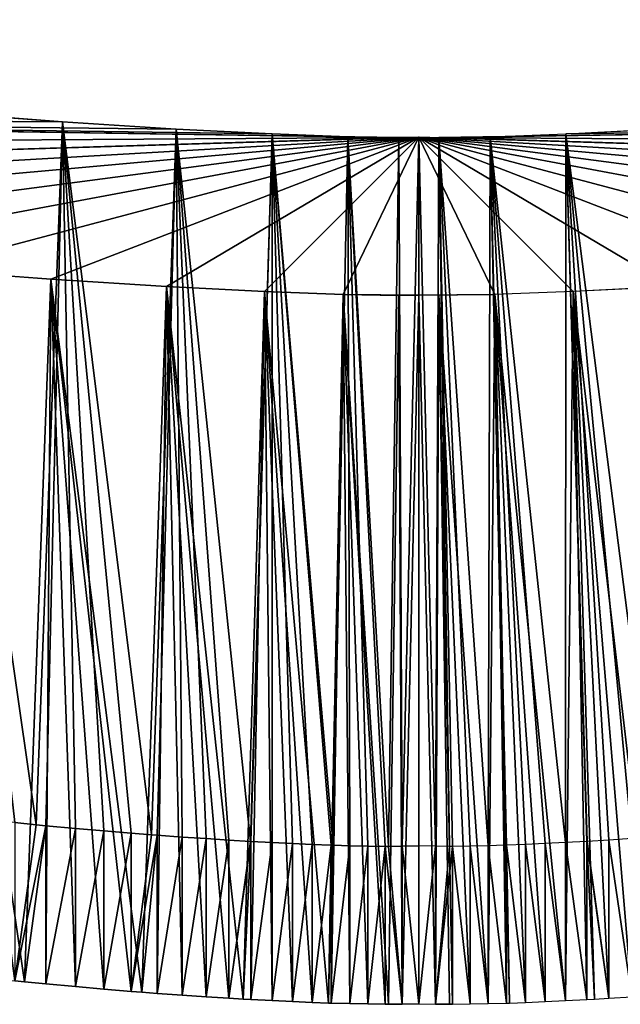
# Model space of a CAD drawing. Header units: metres. Extents: x -0.05 to 0.407, y -0.03 to 0.48.
# Tile 6 of 56: x 0.137 to 0.187, y -0.017 to 0.065. Entities that reach past the tile are written whole.
import ezdxf

# ---------------------------------------------------------------- set-up
doc = ezdxf.new("R2010")
doc.units = ezdxf.units.M
doc.layers.get('0').update_dxf_attribs({"true_color": 0xff5454})
doc.layers.add('encosto', color=7, linetype='Continuous', true_color=0x9900ff)

# ---------------------------------------------------------------- blocks, each defined once
blk = doc.blocks.new('Group_12')
for p, q in [((-0.015949, 0.240036, 0.003244), (-0.017875, 0.239921, 0.003345)), ((-0.017875, 0.239921, 0.017083), (-0.015949, 0.240036, 0.016982)), ((-0.015949, 0.240036, 0.016982), (-0.014127, 0.240129, 0.016887)), ((-0.014752, 0.240097, 0.003182), (-0.015949, 0.240036, 0.003244)), ((-0.015949, 0.240036, 0.016982), (-0.015949, 0.240036, 0.003244)), ((-0.014099, 0.240131, 0.003157), (-0.014752, 0.240097, 0.003182)), ((-0.014752, 0.240097, 0.003182), (-0.012952, 0, 0.00034)), ((-0.014127, 0.240129, 0.016887), (-0.014099, 0.240131, 0.016886)), ((-0.012327, 0, 0.014045), (-0.014127, 0.240129, 0.016887)), ((-0.01232, 0.240209, 0.003089), (-0.014099, 0.240131, 0.003157)), ((-0.014099, 0.240131, 0.016886), (-0.01232, 0.240209, 0.016818)), ((-0.014099, 0.240131, 0.016886), (-0.014099, 0.240131, 0.003157)), ((-0.010606, 0.240271, 0.003023), (-0.01232, 0.240209, 0.003089)), ((-0.01232, 0.240209, 0.016818), (-0.010606, 0.240271, 0.016752)), ((-0.01232, 0.240209, 0.016818), (-0.01232, 0.240209, 0.003089)), ((-0.008953, 0.240319, 0.00296), (-0.010606, 0.240271, 0.003023)), ((-0.010606, 0.240271, 0.016752), (-0.008953, 0.240319, 0.016689)), ((-0.010606, 0.240271, 0.016752), (-0.010606, 0.240271, 0.003023)), ((-0.008953, 0.240319, 0.016689), (-0.007354, 0.240355, 0.016627)), ((-0.007596, 0.24035, 0.002908), (-0.008953, 0.240319, 0.00296)), ((-0.008953, 0.240319, 0.016689), (-0.008953, 0.240319, 0.00296)), ((-0.007354, 0.240355, 0.002903), (-0.007596, 0.24035, 0.002908)), ((-0.007596, 0.24035, 0.002908), (-0.006364, 0, 0.000085)), ((-0.005805, 0.240381, 0.002876), (-0.007354, 0.240355, 0.002903)), ((-0.007354, 0.240355, 0.016627), (-0.007208, 0.240358, 0.016622)), ((-0.007354, 0.240355, 0.016627), (-0.007354, 0.240355, 0.002903)), ((-0.007208, 0.240358, 0.016622), (-0.005805, 0.240381, 0.016597)), ((-0.005976, 0, 0.013799), (-0.007208, 0.240358, 0.016622)), ((-0.0043, 0.240398, 0.002848), (-0.005805, 0.240381, 0.002876)), ((-0.005805, 0.240381, 0.016597), (-0.0043, 0.240398, 0.01657)), ((-0.005805, 0.240381, 0.016597), (-0.005805, 0.240381, 0.002876)), ((-0.002835, 0.240407, 0.002822), (-0.0043, 0.240398, 0.002848)), ((-0.0043, 0.240398, 0.01657), (-0.002835, 0.240407, 0.016543)), ((-0.0043, 0.240398, 0.01657), (-0.0043, 0.240398, 0.002848)), ((-0.002835, 0.240407, 0.016543), (-0.002566, 0.240408, 0.016538)), ((-0.002566, 0.240408, 0.002817), (-0.002835, 0.240407, 0.002822)), ((-0.002835, 0.240407, 0.016543), (-0.002835, 0.240407, 0.002822)), ((-0.002566, 0.240408, 0.016538), (-0.001403, 0.240412, 0.016559)), ((-0.001403, 0.240412, 0.002838), (-0.002566, 0.240408, 0.002817)), ((-0.002566, 0.240408, 0.002817), (-0.001675, 0)), ((-0.001675, 0, 0.013721), (-0.002566, 0.240408, 0.016538)), ((-0.001403, 0.240412, 0.016559), (0, 0.240413, 0.016584)), ((0, 0.240413, 0.002863), (-0.001403, 0.240412, 0.002838)), ((-0.001403, 0.240412, 0.016559), (-0.001403, 0.240412, 0.002838)), ((0, 0.240413, 0.002863), (0.001403, 0.240412, 0.002838)), ((0.001403, 0.240412, 0.016559), (0, 0.240413, 0.016584)), ((0, 0.240413, 0.002863), (0, 0, 0.00003)), ((0, 0.240413, 0.016584), (0, 0.240413, 0.002863)), ((0, 0, 0.013751), (0, 0.240413, 0.016584)), ((0.001403, 0.240412, 0.016559), (0.001403, 0.240412, 0.002838)), ((0.002566, 0.240408, 0.016538), (0.001403, 0.240412, 0.016559)), ((0.001403, 0.240412, 0.002838), (0.002566, 0.240408, 0.002817)), ((0.002566, 0.240408, 0.002817), (0.001675, 0)), ((0.001675, 0, 0.013721), (0.002566, 0.240408, 0.016538)), ((0.002566, 0.240408, 0.002817), (0.002835, 0.240407, 0.002822)), ((0.002835, 0.240407, 0.016543), (0.002566, 0.240408, 0.016538)), ((0.002835, 0.240407, 0.002822), (0.0043, 0.240398, 0.002848)), ((0.002835, 0.240407, 0.016543), (0.002835, 0.240407, 0.002822)), ((0.0043, 0.240398, 0.01657), (0.002835, 0.240407, 0.016543)), ((0.0043, 0.240398, 0.002848), (0.005805, 0.240381, 0.002876)), ((0.0043, 0.240398, 0.01657), (0.0043, 0.240398, 0.002848)), ((0.005805, 0.240381, 0.016597), (0.0043, 0.240398, 0.01657)), ((0.005805, 0.240381, 0.002876), (0.007354, 0.240355, 0.002903)), ((0.005805, 0.240381, 0.016597), (0.005805, 0.240381, 0.002876)), ((0.007208, 0.240358, 0.016622), (0.005805, 0.240381, 0.016597)), ((0.005976, 0, 0.013799), (0.007208, 0.240358, 0.016622)), ((0.007596, 0.24035, 0.002908), (0.006364, 0, 0.000085)), ((0.007354, 0.240355, 0.016627), (0.007208, 0.240358, 0.016622)), ((0.007354, 0.240355, 0.002903), (0.007596, 0.24035, 0.002908)), ((0.007354, 0.240355, 0.016627), (0.007354, 0.240355, 0.002903)), ((0.008953, 0.240319, 0.016689), (0.007354, 0.240355, 0.016627)), ((0.007596, 0.24035, 0.002908), (0.008953, 0.240319, 0.00296)), ((0.008953, 0.240319, 0.00296), (0.010606, 0.240271, 0.003023)), ((0.008953, 0.240319, 0.016689), (0.008953, 0.240319, 0.00296)), ((0.010606, 0.240271, 0.016752), (0.008953, 0.240319, 0.016689)), ((0.010606, 0.240271, 0.003023), (0.01232, 0.240209, 0.003089)), ((0.010606, 0.240271, 0.016752), (0.010606, 0.240271, 0.003023)), ((0.01232, 0.240209, 0.016818), (0.010606, 0.240271, 0.016752)), ((0.01232, 0.240209, 0.003089), (0.014099, 0.240131, 0.003157)), ((0.01232, 0.240209, 0.016818), (0.01232, 0.240209, 0.003089)), ((0.014099, 0.240131, 0.016886), (0.01232, 0.240209, 0.016818)), ((0.012327, 0, 0.014045), (0.014127, 0.240129, 0.016887)), ((0.014752, 0.240097, 0.003182), (0.012952, 0, 0.00034)), ((0.014099, 0.240131, 0.003157), (0.014752, 0.240097, 0.003182)), ((0.014099, 0.240131, 0.016886), (0.014099, 0.240131, 0.003157)), ((0.014127, 0.240129, 0.016887), (0.014099, 0.240131, 0.016886)), ((0.015949, 0.240036, 0.016982), (0.014127, 0.240129, 0.016887)), ((0.014752, 0.240097, 0.003182), (0.015949, 0.240036, 0.003244)), ((0.017875, 0.239921, 0.017083), (0.015949, 0.240036, 0.016982)), ((0.015949, 0.240036, 0.003244), (0.017875, 0.239921, 0.003345)), ((0.015949, 0.240036, 0.016982), (0.015949, 0.240036, 0.003244)), ((0.017875, 0.239921, 0.003345), (0.019882, 0.239786, 0.003449)), ((0.017875, 0.239921, 0.017083), (0.017875, 0.239921, 0.003345)), ((0.019882, 0.239786, 0.017187), (0.017875, 0.239921, 0.017083)), ((0.021975, 0.239627, 0.017296), (0.019882, 0.239786, 0.017187)), ((0.019882, 0.239786, 0.003449), (0.021975, 0.239627, 0.003558)), ((0.019882, 0.239786, 0.017187), (0.019882, 0.239786, 0.003449)), ((0.020378, 0, 0.01447), (0.022451, 0.239588, 0.017321)), ((0.023256, 0.23952, 0.003624), (0.021183, 0, 0.000775)), ((0.022451, 0.239588, 0.017321), (0.021975, 0.239627, 0.017296)), ((0.021975, 0.239627, 0.003558), (0.023256, 0.23952, 0.003624)), ((0.021975, 0.239627, 0.017296), (0.021975, 0.239627, 0.003558)), ((0.02416, 0.239445, 0.01743), (0.022451, 0.239588, 0.017321)), ((0.023256, 0.23952, 0.003624), (0.02416, 0.239445, 0.003683)), ((0.02416, 0.239445, 0.01743), (0.02416, 0.239445, 0.003683)), ((0.02416, 0.239445, 0.003683), (0.026442, 0.239236, 0.003829)), ((0.026442, 0.239236, 0.017577), (0.02416, 0.239445, 0.01743)), ((0.026442, 0.239236, 0.003829), (0.028826, 0.238999, 0.003982)), ((0.026442, 0.239236, 0.017577), (0.026442, 0.239236, 0.003829)), ((0.028826, 0.238999, 0.01773), (0.026442, 0.239236, 0.017577)), ((0.028826, 0.238999, 0.003982), (0.031317, 0.238733, 0.004141)), ((0.028826, 0.238999, 0.01773), (0.028826, 0.238999, 0.003982)), ((0.031317, 0.238733, 0.017889), (0.028826, 0.238999, 0.01773)), ((0.029925, 0, 0.015093), (0.032146, 0.238638, 0.017942)), ((0.033118, 0.238527, 0.004256), (0.030897, 0, 0.001408)), ((0.031317, 0.238733, 0.004141), (0.033118, 0.238527, 0.004256)), ((0.031317, 0.238733, 0.017889), (0.031317, 0.238733, 0.004141)), ((0.032146, 0.238638, 0.017942), (0.031317, 0.238733, 0.017889)), ((0.033922, 0.238435, 0.018077), (0.032146, 0.238638, 0.017942)), ((0.033118, 0.238527, 0.004256), (0.033922, 0.238435, 0.004317)), ((-0.021183, 0, 0.000775), (-0.012952, 0, 0.00034)), ((-0.012327, 0, 0.014045), (-0.020378, 0, 0.01447)), ((-0.012952, 0, 0.00034), (-0.006364, 0, 0.000085)), ((-0.005976, 0, 0.013799), (-0.012327, 0, 0.014045)), ((-0.006364, 0, 0.000085), (-0.001675, 0)), ((-0.001675, 0, 0.013721), (-0.005976, 0, 0.013799)), ((-0.001675, 0), (0, 0, 0.00003)), ((0, 0, 0.013751), (-0.001675, 0, 0.013721)), ((0, 0, 0.013751), (0.001675, 0, 0.013721)), ((0.001675, 0), (0, 0, 0.00003)), ((0, 0, 0.013751), (0, 0, 0.00003)), ((0.006364, 0, 0.000085), (0.001675, 0)), ((0.001675, 0, 0.013721), (0.005976, 0, 0.013799)), ((0.005976, 0, 0.013799), (0.012327, 0, 0.014045)), ((0.012952, 0, 0.00034), (0.006364, 0, 0.000085)), ((0.012327, 0, 0.014045), (0.020378, 0, 0.01447)), ((0.021183, 0, 0.000775), (0.012952, 0, 0.00034)), ((0.020378, 0, 0.01447), (0.029925, 0, 0.015093)), ((0.030897, 0, 0.001408), (0.021183, 0, 0.000775)), ((0.029925, 0, 0.015093), (0.040741, 0, 0.015929)), ((0.041882, 0, 0.002258), (0.030897, 0, 0.001408))]:
    blk.add_line(p, q)
mesh = blk.add_polyface()
corners = [(-0.021183, 0, 0.000775), (-0.021975, 0.239627, 0.003558), (-0.023256, 0.23952, 0.003624), (-0.019882, 0.239786, 0.003449), (-0.012952, 0, 0.00034), (-0.017875, 0.239921, 0.003345), (-0.015949, 0.240036, 0.003244), (-0.014752, 0.240097, 0.003182)]
mesh.append_faces([[corners[k] for k in face] for face in [(0, 1, 2), (6, 4, 7)]], dxfattribs={"vtx0": -1})
mesh.append_faces([[corners[k] for k in face] for face in [(1, 0, 3), (3, 4, 5), (5, 4, 6)]], dxfattribs={"vtx0": -1, "vtx1": -1})
mesh.append_faces([[corners[k] for k in face] for face in [(3, 0, 4)]], dxfattribs={"vtx0": -1, "vtx2": -1})
mesh = blk.add_polyface()
corners = [(-0.021975, 0.239627, 0.017296), (-0.020378, 0, 0.01447), (-0.022451, 0.239588, 0.017321), (-0.019882, 0.239786, 0.017187), (-0.012327, 0, 0.014045), (-0.017875, 0.239921, 0.017083), (-0.015949, 0.240036, 0.016982), (-0.014127, 0.240129, 0.016887)]
mesh.append_faces([[corners[k] for k in face] for face in [(0, 1, 2), (4, 6, 7)]], dxfattribs={"vtx0": -1})
mesh.append_faces([[corners[k] for k in face] for face in [(1, 3, 4)]], dxfattribs={"vtx0": -1, "vtx1": -1})
mesh.append_faces([[corners[k] for k in face] for face in [(1, 0, 3), (4, 3, 5), (4, 5, 6)]], dxfattribs={"vtx0": -1, "vtx2": -1})
mesh = blk.add_polyface()
corners = [(-0.017875, 0.239921, 0.003345), (-0.015949, 0.240036, 0.016982), (-0.015949, 0.240036, 0.003244), (-0.017875, 0.239921, 0.017083)]
mesh.append_faces([[corners[k] for k in face] for face in [(0, 1, 2), (1, 0, 3)]], dxfattribs={"vtx0": -1})
mesh = blk.add_polyface()
corners = [(-0.014752, 0.240097, 0.003182), (-0.014099, 0.240131, 0.016886), (-0.014099, 0.240131, 0.003157), (-0.015949, 0.240036, 0.003244), (-0.014127, 0.240129, 0.016887), (-0.015949, 0.240036, 0.016982)]
mesh.append_faces([[corners[k] for k in face] for face in [(0, 1, 2), (4, 3, 5)]], dxfattribs={"vtx0": -1})
mesh.append_faces([[corners[k] for k in face] for face in [(1, 3, 4)]], dxfattribs={"vtx0": -1, "vtx1": -1})
mesh.append_faces([[corners[k] for k in face] for face in [(1, 0, 3)]], dxfattribs={"vtx0": -1, "vtx2": -1})
mesh = blk.add_polyface()
corners = [(-0.012952, 0, 0.00034), (-0.014099, 0.240131, 0.003157), (-0.014752, 0.240097, 0.003182), (-0.01232, 0.240209, 0.003089), (-0.006364, 0, 0.000085), (-0.010606, 0.240271, 0.003023), (-0.008953, 0.240319, 0.00296), (-0.007596, 0.24035, 0.002908)]
mesh.append_faces([[corners[k] for k in face] for face in [(0, 1, 2), (6, 4, 7)]], dxfattribs={"vtx0": -1})
mesh.append_faces([[corners[k] for k in face] for face in [(1, 0, 3), (3, 4, 5), (5, 4, 6)]], dxfattribs={"vtx0": -1, "vtx1": -1})
mesh.append_faces([[corners[k] for k in face] for face in [(3, 0, 4)]], dxfattribs={"vtx0": -1, "vtx2": -1})
mesh = blk.add_polyface()
corners = [(-0.014099, 0.240131, 0.016886), (-0.012327, 0, 0.014045), (-0.014127, 0.240129, 0.016887), (-0.01232, 0.240209, 0.016818), (-0.005976, 0, 0.013799), (-0.010606, 0.240271, 0.016752), (-0.008953, 0.240319, 0.016689), (-0.007354, 0.240355, 0.016627), (-0.007208, 0.240358, 0.016622)]
mesh.append_faces([[corners[k] for k in face] for face in [(0, 1, 2), (4, 7, 8)]], dxfattribs={"vtx0": -1})
mesh.append_faces([[corners[k] for k in face] for face in [(1, 3, 4)]], dxfattribs={"vtx0": -1, "vtx1": -1})
mesh.append_faces([[corners[k] for k in face] for face in [(1, 0, 3), (4, 3, 5), (4, 5, 6), (4, 6, 7)]], dxfattribs={"vtx0": -1, "vtx2": -1})
mesh = blk.add_polyface()
corners = [(-0.014099, 0.240131, 0.003157), (-0.01232, 0.240209, 0.016818), (-0.01232, 0.240209, 0.003089), (-0.014099, 0.240131, 0.016886)]
mesh.append_faces([[corners[k] for k in face] for face in [(0, 1, 2), (1, 0, 3)]], dxfattribs={"vtx0": -1})
mesh = blk.add_polyface()
corners = [(-0.01232, 0.240209, 0.003089), (-0.010606, 0.240271, 0.016752), (-0.010606, 0.240271, 0.003023), (-0.01232, 0.240209, 0.016818)]
mesh.append_faces([[corners[k] for k in face] for face in [(0, 1, 2), (1, 0, 3)]], dxfattribs={"vtx0": -1})
mesh = blk.add_polyface()
corners = [(-0.010606, 0.240271, 0.003023), (-0.008953, 0.240319, 0.016689), (-0.008953, 0.240319, 0.00296), (-0.010606, 0.240271, 0.016752)]
mesh.append_faces([[corners[k] for k in face] for face in [(0, 1, 2), (1, 0, 3)]], dxfattribs={"vtx0": -1})
mesh = blk.add_polyface()
corners = [(-0.007596, 0.24035, 0.002908), (-0.007354, 0.240355, 0.016627), (-0.007354, 0.240355, 0.002903), (-0.008953, 0.240319, 0.00296), (-0.008953, 0.240319, 0.016689)]
mesh.append_faces([[corners[k] for k in face] for face in [(0, 1, 2), (1, 3, 4)]], dxfattribs={"vtx0": -1})
mesh.append_faces([[corners[k] for k in face] for face in [(1, 0, 3)]], dxfattribs={"vtx0": -1, "vtx2": -1})
mesh = blk.add_polyface()
corners = [(-0.006364, 0, 0.000085), (-0.007354, 0.240355, 0.002903), (-0.007596, 0.24035, 0.002908), (-0.005805, 0.240381, 0.002876), (-0.001675, 0), (-0.0043, 0.240398, 0.002848), (-0.002835, 0.240407, 0.002822), (-0.002566, 0.240408, 0.002817)]
mesh.append_faces([[corners[k] for k in face] for face in [(0, 1, 2), (6, 4, 7)]], dxfattribs={"vtx0": -1})
mesh.append_faces([[corners[k] for k in face] for face in [(1, 0, 3), (3, 4, 5), (5, 4, 6)]], dxfattribs={"vtx0": -1, "vtx1": -1})
mesh.append_faces([[corners[k] for k in face] for face in [(3, 0, 4)]], dxfattribs={"vtx0": -1, "vtx2": -1})
mesh = blk.add_polyface()
corners = [(-0.007354, 0.240355, 0.002903), (-0.005805, 0.240381, 0.016597), (-0.005805, 0.240381, 0.002876), (-0.007208, 0.240358, 0.016622), (-0.007354, 0.240355, 0.016627)]
mesh.append_faces([[corners[k] for k in face] for face in [(0, 1, 2), (3, 0, 4)]], dxfattribs={"vtx0": -1})
mesh.append_faces([[corners[k] for k in face] for face in [(1, 0, 3)]], dxfattribs={"vtx0": -1, "vtx1": -1})
mesh = blk.add_polyface()
corners = [(-0.005805, 0.240381, 0.016597), (-0.005976, 0, 0.013799), (-0.007208, 0.240358, 0.016622), (-0.001675, 0, 0.013721), (-0.0043, 0.240398, 0.01657), (-0.002835, 0.240407, 0.016543), (-0.002566, 0.240408, 0.016538)]
mesh.append_faces([[corners[k] for k in face] for face in [(0, 1, 2), (3, 5, 6)]], dxfattribs={"vtx0": -1})
mesh.append_faces([[corners[k] for k in face] for face in [(1, 0, 3)]], dxfattribs={"vtx0": -1, "vtx1": -1})
mesh.append_faces([[corners[k] for k in face] for face in [(3, 0, 4), (3, 4, 5)]], dxfattribs={"vtx0": -1, "vtx2": -1})
mesh = blk.add_polyface()
corners = [(-0.005805, 0.240381, 0.002876), (-0.0043, 0.240398, 0.01657), (-0.0043, 0.240398, 0.002848), (-0.005805, 0.240381, 0.016597)]
mesh.append_faces([[corners[k] for k in face] for face in [(0, 1, 2), (1, 0, 3)]], dxfattribs={"vtx0": -1})
mesh = blk.add_polyface()
corners = [(-0.0043, 0.240398, 0.002848), (-0.002835, 0.240407, 0.016543), (-0.002835, 0.240407, 0.002822), (-0.0043, 0.240398, 0.01657)]
mesh.append_faces([[corners[k] for k in face] for face in [(0, 1, 2), (1, 0, 3)]], dxfattribs={"vtx0": -1})
mesh = blk.add_polyface()
corners = [(-0.002835, 0.240407, 0.002822), (-0.001403, 0.240412, 0.002838), (-0.002566, 0.240408, 0.002817), (-0.002835, 0.240407, 0.016543), (-0.002566, 0.240408, 0.016538), (-0.001403, 0.240412, 0.016559)]
mesh.append_faces([[corners[k] for k in face] for face in [(0, 1, 2)]], dxfattribs={"vtx0": -1})
mesh.append_faces([[corners[k] for k in face] for face in [(1, 0, 3), (1, 3, 4)]], dxfattribs={"vtx0": -1, "vtx2": -1})
mesh.append_faces([[corners[k] for k in face] for face in [(5, 1, 4)]], dxfattribs={"vtx1": -1})
mesh = blk.add_polyface()
corners = [(-0.001675, 0), (-0.001403, 0.240412, 0.002838), (-0.002566, 0.240408, 0.002817), (0, 0, 0.00003), (0, 0.240413, 0.002863)]
mesh.append_faces([[corners[k] for k in face] for face in [(0, 1, 2), (1, 3, 4)]], dxfattribs={"vtx0": -1})
mesh.append_faces([[corners[k] for k in face] for face in [(1, 0, 3)]], dxfattribs={"vtx0": -1, "vtx2": -1})
mesh = blk.add_polyface()
corners = [(-0.001403, 0.240412, 0.016559), (-0.001675, 0, 0.013721), (-0.002566, 0.240408, 0.016538), (0, 0, 0.013751), (0, 0.240413, 0.016584)]
mesh.append_faces([[corners[k] for k in face] for face in [(0, 1, 2), (3, 0, 4)]], dxfattribs={"vtx0": -1})
mesh.append_faces([[corners[k] for k in face] for face in [(1, 0, 3)]], dxfattribs={"vtx0": -1, "vtx1": -1})
mesh = blk.add_polyface()
corners = [(-0.001403, 0.240412, 0.016559), (0, 0.240413, 0.002863), (-0.001403, 0.240412, 0.002838), (0, 0.240413, 0.016584)]
mesh.append_faces([[corners[k] for k in face] for face in [(0, 1, 2), (1, 0, 3)]], dxfattribs={"vtx0": -1})
mesh = blk.add_polyface()
corners = [(0, 0.240413, 0.002863), (0.001403, 0.240412, 0.016559), (0.001403, 0.240412, 0.002838), (0, 0.240413, 0.016584)]
mesh.append_faces([[corners[k] for k in face] for face in [(0, 1, 2), (1, 0, 3)]], dxfattribs={"vtx0": -1})
mesh = blk.add_polyface()
corners = [(0, 0, 0.00003), (0.001403, 0.240412, 0.002838), (0, 0.240413, 0.002863), (0.001675, 0), (0.002566, 0.240408, 0.002817)]
mesh.append_faces([[corners[k] for k in face] for face in [(0, 1, 2), (1, 3, 4)]], dxfattribs={"vtx0": -1})
mesh.append_faces([[corners[k] for k in face] for face in [(1, 0, 3)]], dxfattribs={"vtx0": -1, "vtx2": -1})
mesh = blk.add_polyface()
corners = [(0.001403, 0.240412, 0.016559), (0, 0, 0.013751), (0, 0.240413, 0.016584), (0.001675, 0, 0.013721), (0.002566, 0.240408, 0.016538)]
mesh.append_faces([[corners[k] for k in face] for face in [(0, 1, 2), (3, 0, 4)]], dxfattribs={"vtx0": -1})
mesh.append_faces([[corners[k] for k in face] for face in [(1, 0, 3)]], dxfattribs={"vtx0": -1, "vtx1": -1})
mesh = blk.add_polyface()
corners = [(0, 0.240413, 0.002863), (0, 0, 0.013751), (0, 0, 0.00003), (0, 0.240413, 0.016584)]
mesh.append_faces([[corners[k] for k in face] for face in [(0, 1, 2), (1, 0, 3)]], dxfattribs={"vtx0": -1})
mesh = blk.add_polyface()
corners = [(0.001403, 0.240412, 0.016559), (0.002566, 0.240408, 0.016538), (0.001403, 0.240412, 0.002838), (0.002835, 0.240407, 0.002822), (0.002566, 0.240408, 0.002817), (0.002835, 0.240407, 0.016543)]
mesh.append_faces([[corners[k] for k in face] for face in [(2, 3, 4)]], dxfattribs={"vtx0": -1})
mesh.append_faces([[corners[k] for k in face] for face in [(3, 2, 5), (5, 2, 1)]], dxfattribs={"vtx0": -1, "vtx1": -1})
mesh.append_faces([[corners[k] for k in face] for face in [(0, 1, 2)]], dxfattribs={"vtx1": -1})
mesh = blk.add_polyface()
corners = [(0.006364, 0, 0.000085), (0.002566, 0.240408, 0.002817), (0.001675, 0), (0.002835, 0.240407, 0.002822), (0.0043, 0.240398, 0.002848), (0.005805, 0.240381, 0.002876), (0.007354, 0.240355, 0.002903), (0.007596, 0.24035, 0.002908)]
mesh.append_faces([[corners[k] for k in face] for face in [(0, 1, 2), (6, 0, 7)]], dxfattribs={"vtx0": -1})
mesh.append_faces([[corners[k] for k in face] for face in [(1, 0, 3), (3, 0, 4), (4, 0, 5), (5, 0, 6)]], dxfattribs={"vtx0": -1, "vtx1": -1})
mesh = blk.add_polyface()
corners = [(0.002566, 0.240408, 0.016538), (0.005976, 0, 0.013799), (0.001675, 0, 0.013721), (0.002835, 0.240407, 0.016543), (0.0043, 0.240398, 0.01657), (0.005805, 0.240381, 0.016597), (0.007208, 0.240358, 0.016622)]
mesh.append_faces([[corners[k] for k in face] for face in [(0, 1, 2), (1, 5, 6)]], dxfattribs={"vtx0": -1})
mesh.append_faces([[corners[k] for k in face] for face in [(1, 0, 3), (1, 3, 4), (1, 4, 5)]], dxfattribs={"vtx0": -1, "vtx2": -1})
mesh = blk.add_polyface()
corners = [(0.002835, 0.240407, 0.016543), (0.0043, 0.240398, 0.002848), (0.002835, 0.240407, 0.002822), (0.0043, 0.240398, 0.01657)]
mesh.append_faces([[corners[k] for k in face] for face in [(0, 1, 2), (1, 0, 3)]], dxfattribs={"vtx0": -1})
mesh = blk.add_polyface()
corners = [(0.0043, 0.240398, 0.01657), (0.005805, 0.240381, 0.002876), (0.0043, 0.240398, 0.002848), (0.005805, 0.240381, 0.016597)]
mesh.append_faces([[corners[k] for k in face] for face in [(0, 1, 2), (1, 0, 3)]], dxfattribs={"vtx0": -1})
mesh = blk.add_polyface()
corners = [(0.005805, 0.240381, 0.016597), (0.007354, 0.240355, 0.002903), (0.005805, 0.240381, 0.002876), (0.007208, 0.240358, 0.016622), (0.007354, 0.240355, 0.016627)]
mesh.append_faces([[corners[k] for k in face] for face in [(0, 1, 2), (1, 3, 4)]], dxfattribs={"vtx0": -1})
mesh.append_faces([[corners[k] for k in face] for face in [(1, 0, 3)]], dxfattribs={"vtx0": -1, "vtx2": -1})
mesh = blk.add_polyface()
corners = [(0.007208, 0.240358, 0.016622), (0.012327, 0, 0.014045), (0.005976, 0, 0.013799), (0.007354, 0.240355, 0.016627), (0.008953, 0.240319, 0.016689), (0.010606, 0.240271, 0.016752), (0.01232, 0.240209, 0.016818), (0.014099, 0.240131, 0.016886), (0.014127, 0.240129, 0.016887)]
mesh.append_faces([[corners[k] for k in face] for face in [(0, 1, 2), (1, 7, 8)]], dxfattribs={"vtx0": -1})
mesh.append_faces([[corners[k] for k in face] for face in [(1, 0, 3), (1, 3, 4), (1, 4, 5), (1, 5, 6), (1, 6, 7)]], dxfattribs={"vtx0": -1, "vtx2": -1})
mesh = blk.add_polyface()
corners = [(0.012952, 0, 0.00034), (0.007596, 0.24035, 0.002908), (0.006364, 0, 0.000085), (0.008953, 0.240319, 0.00296), (0.010606, 0.240271, 0.003023), (0.01232, 0.240209, 0.003089), (0.014099, 0.240131, 0.003157), (0.014752, 0.240097, 0.003182)]
mesh.append_faces([[corners[k] for k in face] for face in [(0, 1, 2), (6, 0, 7)]], dxfattribs={"vtx0": -1})
mesh.append_faces([[corners[k] for k in face] for face in [(1, 0, 3), (3, 0, 4), (4, 0, 5), (5, 0, 6)]], dxfattribs={"vtx0": -1, "vtx1": -1})
mesh = blk.add_polyface()
corners = [(0.007354, 0.240355, 0.016627), (0.007596, 0.24035, 0.002908), (0.007354, 0.240355, 0.002903), (0.008953, 0.240319, 0.00296), (0.008953, 0.240319, 0.016689)]
mesh.append_faces([[corners[k] for k in face] for face in [(0, 1, 2), (3, 0, 4)]], dxfattribs={"vtx0": -1})
mesh.append_faces([[corners[k] for k in face] for face in [(1, 0, 3)]], dxfattribs={"vtx0": -1, "vtx1": -1})
mesh = blk.add_polyface()
corners = [(0.008953, 0.240319, 0.016689), (0.010606, 0.240271, 0.003023), (0.008953, 0.240319, 0.00296), (0.010606, 0.240271, 0.016752)]
mesh.append_faces([[corners[k] for k in face] for face in [(0, 1, 2), (1, 0, 3)]], dxfattribs={"vtx0": -1})
mesh = blk.add_polyface()
corners = [(0.010606, 0.240271, 0.016752), (0.01232, 0.240209, 0.003089), (0.010606, 0.240271, 0.003023), (0.01232, 0.240209, 0.016818)]
mesh.append_faces([[corners[k] for k in face] for face in [(0, 1, 2), (1, 0, 3)]], dxfattribs={"vtx0": -1})
mesh = blk.add_polyface()
corners = [(0.01232, 0.240209, 0.016818), (0.014099, 0.240131, 0.003157), (0.01232, 0.240209, 0.003089), (0.014099, 0.240131, 0.016886)]
mesh.append_faces([[corners[k] for k in face] for face in [(0, 1, 2), (1, 0, 3)]], dxfattribs={"vtx0": -1})
mesh = blk.add_polyface()
corners = [(0.014127, 0.240129, 0.016887), (0.020378, 0, 0.01447), (0.012327, 0, 0.014045), (0.015949, 0.240036, 0.016982), (0.017875, 0.239921, 0.017083), (0.019882, 0.239786, 0.017187), (0.021975, 0.239627, 0.017296), (0.022451, 0.239588, 0.017321)]
mesh.append_faces([[corners[k] for k in face] for face in [(0, 1, 2), (1, 6, 7)]], dxfattribs={"vtx0": -1})
mesh.append_faces([[corners[k] for k in face] for face in [(1, 0, 3), (1, 3, 4), (1, 4, 5), (1, 5, 6)]], dxfattribs={"vtx0": -1, "vtx2": -1})
mesh = blk.add_polyface()
corners = [(0.021183, 0, 0.000775), (0.014752, 0.240097, 0.003182), (0.012952, 0, 0.00034), (0.015949, 0.240036, 0.003244), (0.017875, 0.239921, 0.003345), (0.019882, 0.239786, 0.003449), (0.021975, 0.239627, 0.003558), (0.023256, 0.23952, 0.003624)]
mesh.append_faces([[corners[k] for k in face] for face in [(0, 1, 2), (6, 0, 7)]], dxfattribs={"vtx0": -1})
mesh.append_faces([[corners[k] for k in face] for face in [(1, 0, 3), (3, 0, 4), (4, 0, 5), (5, 0, 6)]], dxfattribs={"vtx0": -1, "vtx1": -1})
mesh = blk.add_polyface()
corners = [(0.014099, 0.240131, 0.016886), (0.014752, 0.240097, 0.003182), (0.014099, 0.240131, 0.003157), (0.015949, 0.240036, 0.003244), (0.014127, 0.240129, 0.016887), (0.015949, 0.240036, 0.016982)]
mesh.append_faces([[corners[k] for k in face] for face in [(0, 1, 2), (3, 4, 5)]], dxfattribs={"vtx0": -1})
mesh.append_faces([[corners[k] for k in face] for face in [(1, 0, 3)]], dxfattribs={"vtx0": -1, "vtx1": -1})
mesh.append_faces([[corners[k] for k in face] for face in [(3, 0, 4)]], dxfattribs={"vtx0": -1, "vtx2": -1})
mesh = blk.add_polyface()
corners = [(0.015949, 0.240036, 0.016982), (0.017875, 0.239921, 0.003345), (0.015949, 0.240036, 0.003244), (0.017875, 0.239921, 0.017083)]
mesh.append_faces([[corners[k] for k in face] for face in [(0, 1, 2), (1, 0, 3)]], dxfattribs={"vtx0": -1})
mesh = blk.add_polyface()
corners = [(0.017875, 0.239921, 0.017083), (0.019882, 0.239786, 0.003449), (0.017875, 0.239921, 0.003345), (0.019882, 0.239786, 0.017187)]
mesh.append_faces([[corners[k] for k in face] for face in [(0, 1, 2), (1, 0, 3)]], dxfattribs={"vtx0": -1})
mesh = blk.add_polyface()
corners = [(0.019882, 0.239786, 0.017187), (0.021975, 0.239627, 0.003558), (0.019882, 0.239786, 0.003449), (0.021975, 0.239627, 0.017296)]
mesh.append_faces([[corners[k] for k in face] for face in [(0, 1, 2), (1, 0, 3)]], dxfattribs={"vtx0": -1})
mesh = blk.add_polyface()
corners = [(0.022451, 0.239588, 0.017321), (0.029925, 0, 0.015093), (0.020378, 0, 0.01447), (0.02416, 0.239445, 0.01743), (0.026442, 0.239236, 0.017577), (0.028826, 0.238999, 0.01773), (0.031317, 0.238733, 0.017889), (0.032146, 0.238638, 0.017942)]
mesh.append_faces([[corners[k] for k in face] for face in [(0, 1, 2), (1, 6, 7)]], dxfattribs={"vtx0": -1})
mesh.append_faces([[corners[k] for k in face] for face in [(1, 0, 3), (1, 3, 4), (1, 4, 5), (1, 5, 6)]], dxfattribs={"vtx0": -1, "vtx2": -1})
mesh = blk.add_polyface()
corners = [(0.030897, 0, 0.001408), (0.023256, 0.23952, 0.003624), (0.021183, 0, 0.000775), (0.02416, 0.239445, 0.003683), (0.026442, 0.239236, 0.003829), (0.028826, 0.238999, 0.003982), (0.031317, 0.238733, 0.004141), (0.033118, 0.238527, 0.004256)]
mesh.append_faces([[corners[k] for k in face] for face in [(0, 1, 2), (6, 0, 7)]], dxfattribs={"vtx0": -1})
mesh.append_faces([[corners[k] for k in face] for face in [(1, 0, 3), (3, 0, 4), (4, 0, 5), (5, 0, 6)]], dxfattribs={"vtx0": -1, "vtx1": -1})
mesh = blk.add_polyface()
corners = [(0.021975, 0.239627, 0.017296), (0.023256, 0.23952, 0.003624), (0.021975, 0.239627, 0.003558), (0.02416, 0.239445, 0.003683), (0.022451, 0.239588, 0.017321), (0.02416, 0.239445, 0.01743)]
mesh.append_faces([[corners[k] for k in face] for face in [(0, 1, 2), (3, 4, 5)]], dxfattribs={"vtx0": -1})
mesh.append_faces([[corners[k] for k in face] for face in [(1, 0, 3)]], dxfattribs={"vtx0": -1, "vtx1": -1})
mesh.append_faces([[corners[k] for k in face] for face in [(3, 0, 4)]], dxfattribs={"vtx0": -1, "vtx2": -1})
mesh = blk.add_polyface()
corners = [(0.02416, 0.239445, 0.01743), (0.026442, 0.239236, 0.003829), (0.02416, 0.239445, 0.003683), (0.026442, 0.239236, 0.017577)]
mesh.append_faces([[corners[k] for k in face] for face in [(0, 1, 2), (1, 0, 3)]], dxfattribs={"vtx0": -1})
mesh = blk.add_polyface()
corners = [(0.026442, 0.239236, 0.017577), (0.028826, 0.238999, 0.003982), (0.026442, 0.239236, 0.003829), (0.028826, 0.238999, 0.01773)]
mesh.append_faces([[corners[k] for k in face] for face in [(0, 1, 2), (1, 0, 3)]], dxfattribs={"vtx0": -1})
mesh = blk.add_polyface()
corners = [(0.028826, 0.238999, 0.01773), (0.031317, 0.238733, 0.004141), (0.028826, 0.238999, 0.003982), (0.031317, 0.238733, 0.017889)]
mesh.append_faces([[corners[k] for k in face] for face in [(0, 1, 2), (1, 0, 3)]], dxfattribs={"vtx0": -1})
mesh = blk.add_polyface()
corners = [(0.032146, 0.238638, 0.017942), (0.040741, 0, 0.015929), (0.029925, 0, 0.015093), (0.033922, 0.238435, 0.018077), (0.036644, 0.238104, 0.018284), (0.039489, 0.237739, 0.0185), (0.043043, 0.23727, 0.018769)]
mesh.append_faces([[corners[k] for k in face] for face in [(0, 1, 2), (1, 5, 6)]], dxfattribs={"vtx0": -1})
mesh.append_faces([[corners[k] for k in face] for face in [(1, 0, 3), (1, 3, 4), (1, 4, 5)]], dxfattribs={"vtx0": -1, "vtx2": -1})
mesh = blk.add_polyface()
corners = [(0.041882, 0, 0.002258), (0.033118, 0.238527, 0.004256), (0.030897, 0, 0.001408), (0.033922, 0.238435, 0.004317), (0.036644, 0.238104, 0.004524), (0.039489, 0.237739, 0.00474), (0.044182, 0.237119, 0.005096)]
mesh.append_faces([[corners[k] for k in face] for face in [(0, 1, 2), (5, 0, 6)]], dxfattribs={"vtx0": -1})
mesh.append_faces([[corners[k] for k in face] for face in [(1, 0, 3), (3, 0, 4), (4, 0, 5)]], dxfattribs={"vtx0": -1, "vtx1": -1})
mesh = blk.add_polyface()
corners = [(0.031317, 0.238733, 0.017889), (0.033118, 0.238527, 0.004256), (0.031317, 0.238733, 0.004141), (0.033922, 0.238435, 0.004317), (0.032146, 0.238638, 0.017942), (0.033922, 0.238435, 0.018077)]
mesh.append_faces([[corners[k] for k in face] for face in [(0, 1, 2), (3, 4, 5)]], dxfattribs={"vtx0": -1})
mesh.append_faces([[corners[k] for k in face] for face in [(1, 0, 3)]], dxfattribs={"vtx0": -1, "vtx1": -1})
mesh.append_faces([[corners[k] for k in face] for face in [(3, 0, 4)]], dxfattribs={"vtx0": -1, "vtx2": -1})
mesh = blk.add_polyface()
corners = [(0, 0, 0.00003), (-0.006364, 0, 0.000085), (-0.001675, 0), (0, 0, 0.013751), (-0.012952, 0, 0.00034), (-0.021183, 0, 0.000775), (-0.030897, 0, 0.001408), (-0.041882, 0, 0.002258), (-0.053912, 0, 0.003342), (-0.066757, 0, 0.004677), (-0.080186, 0, 0.006284), (-0.093968, 0, 0.00818), (-0.107874, 0, 0.010387), (-0.001675, 0, 0.013721), (-0.12168, 0, 0.012927), (-0.135164, 0, 0.015826), (-0.005976, 0, 0.013799), (-0.012327, 0, 0.014045), (-0.020378, 0, 0.01447), (-0.029925, 0, 0.015093), (-0.040741, 0, 0.015929), (-0.14317, 0, 0.01786), (-0.052591, 0, 0.016997), (-0.065236, 0, 0.018312), (-0.07844, 0, 0.019891), (-0.091961, 0, 0.021752), (-0.105561, 0, 0.02391), (-0.119, 0, 0.026382), (-0.132035, 0, 0.029185), (-0.14317, 0, 0.032014)]
mesh.append_faces([[corners[k] for k in face] for face in [(0, 1, 2), (21, 28, 29)]], dxfattribs={"vtx0": -1})
mesh.append_faces([[corners[k] for k in face] for face in [(1, 3, 4), (4, 3, 5), (5, 3, 6), (6, 3, 7), (7, 3, 8), (8, 3, 9), (9, 3, 10), (10, 3, 11), (11, 3, 12), (12, 13, 14), (15, 20, 21)]], dxfattribs={"vtx0": -1, "vtx1": -1})
mesh.append_faces([[corners[k] for k in face] for face in [(1, 0, 3), (12, 3, 13), (13, 15, 14), (15, 13, 16), (15, 16, 17), (15, 17, 18), (15, 18, 19), (15, 19, 20), (21, 20, 22), (21, 22, 23), (21, 23, 24), (21, 24, 25), (21, 25, 26), (21, 26, 27), (21, 27, 28)]], dxfattribs={"vtx0": -1, "vtx2": -1})
mesh = blk.add_polyface()
corners = [(0.135164, 0, 0.015826), (0.001675, 0, 0.013721), (0.12168, 0, 0.012927), (0.005976, 0, 0.013799), (0.012327, 0, 0.014045), (0.020378, 0, 0.01447), (0.029925, 0, 0.015093), (0.040741, 0, 0.015929), (0.14317, 0, 0.01786), (0.052591, 0, 0.016997), (0.065236, 0, 0.018312), (0.07844, 0, 0.019891), (0.091961, 0, 0.021752), (0.105561, 0, 0.02391), (0.119, 0, 0.026382), (0.132035, 0, 0.029185), (0.14317, 0, 0.032014), (0.006364, 0, 0.000085), (0, 0, 0.00003), (0.001675, 0), (0, 0, 0.013751), (0.012952, 0, 0.00034), (0.021183, 0, 0.000775), (0.030897, 0, 0.001408), (0.041882, 0, 0.002258), (0.053912, 0, 0.003342), (0.066757, 0, 0.004677), (0.080186, 0, 0.006284), (0.093968, 0, 0.00818), (0.107874, 0, 0.010387)]
mesh.append_faces([[corners[k] for k in face] for face in [(15, 8, 16), (17, 18, 19)]], dxfattribs={"vtx0": -1})
mesh.append_faces([[corners[k] for k in face] for face in [(0, 1, 2), (1, 0, 3), (3, 0, 4), (4, 0, 5), (5, 0, 6), (6, 0, 7), (7, 8, 9), (9, 8, 10), (10, 8, 11), (11, 8, 12), (12, 8, 13), (13, 8, 14), (14, 8, 15), (18, 17, 20), (20, 29, 1)]], dxfattribs={"vtx0": -1, "vtx1": -1})
mesh.append_faces([[corners[k] for k in face] for face in [(7, 0, 8), (20, 17, 21), (20, 21, 22), (20, 22, 23), (20, 23, 24), (20, 24, 25), (20, 25, 26), (20, 26, 27), (20, 27, 28), (20, 28, 29), (1, 29, 2)]], dxfattribs={"vtx0": -1, "vtx2": -1})

msp = doc.modelspace()

# ---------------------------------------------------------------- block references
at = {"layer": 'encosto', "color": 43, "true_color": 0xd7a969, "extrusion": (-9.21551e-14, 0.965926, 0.258819), "rotation": 359.9999999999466}
msp.add_blockref('Group_12', (-0.170498, 0.550266, 0.191266), dxfattribs=at)

doc.saveas('drawing.dxf')
